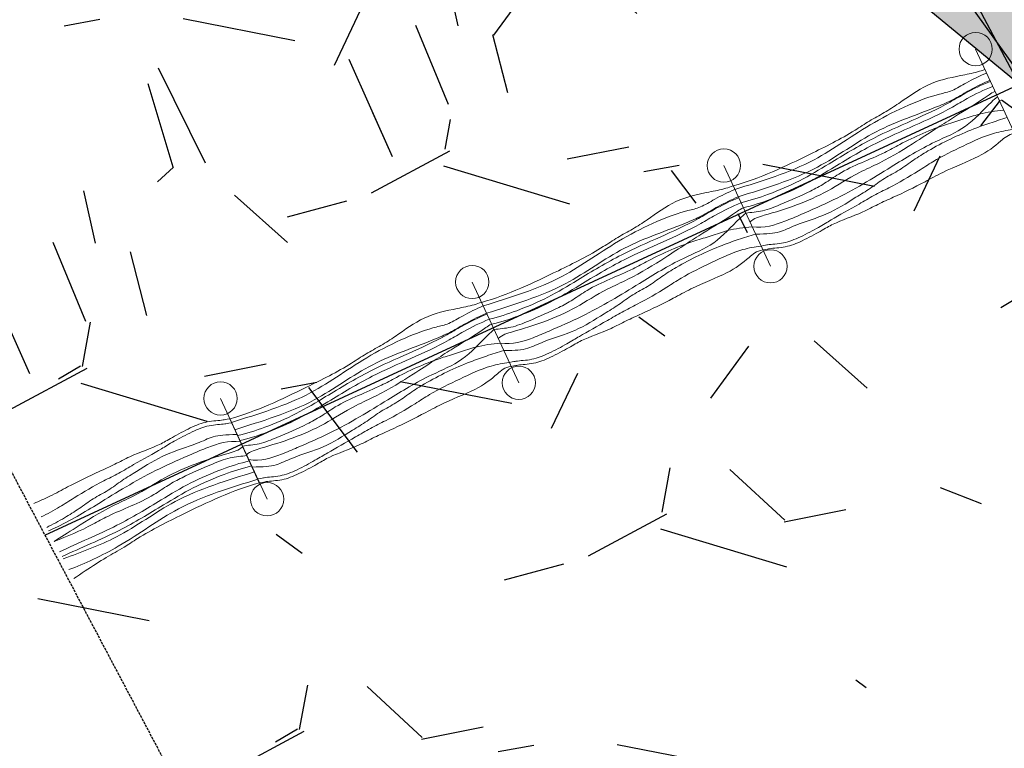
# Model space of a CAD drawing. Header units: millimetres. Extents: x 7530256134 to 7530295630, y 5726732434 to 5726764631.
# Tile 3 of 23: x 7530269075 to 7530270851, y 5726744985 to 5726746298. Entities that reach past the tile are written whole.
import ezdxf

# ---------------------------------------------------------------- set-up
doc = ezdxf.new("R2010")
doc.units = ezdxf.units.MM
doc.linetypes.add('mp3', pattern=[6.25, 4.75, -1.5])
for name, color, linetype in [('0 wymiar', 32, 'Continuous'), ('1 cienka', 4, 'Continuous'), ('3 przerywana 02', 6, 'mp3'), ('9 kreskowanie', 8, 'Continuous')]:
    doc.layers.add(name, color=color, linetype=linetype)
doc.layers.add('1  cienka', color=4, linetype='Continuous', lineweight=18)
doc.layers.add('6 pomoc 01', color=1, linetype='Continuous', plot=False)

# ---------------------------------------------------------------- blocks, each defined once
blk = doc.blocks.new('sytuacja_k1')
at = {"layer": '9 kreskowanie'}
h = blk.add_hatch(dxfattribs=at)
h.set_pattern_fill('GRAVEL', color=256, scale=29.99999999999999, angle=65.10204981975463)
h.set_pattern_definition([(231.0127874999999, (-69578.80727148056, -62859.82821334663), (-5728.725656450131, -7167.641338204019), [102.5164319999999, -10149.14509186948]), (187.9697409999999, (-69643.30528497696, -62939.51298583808), (9091.588461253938, 1239.515732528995), [175.9214159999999, -17416.21466805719]), (135.5104471, (-69817.52749681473, -62963.9044977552), (8048.237043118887, -7971.71277065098), [124.0444559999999, -12280.41683822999]), (270.2736889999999, (-70104.33022212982, -63169.6966234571), (-36.64426606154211, 15258.9941083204), [160.2013559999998, -15859.93122772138]), (295.8336541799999, (-70103.56497955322, -63329.89612258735), (-4283.338511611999, 8932.06847236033), [157.0901099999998, -15551.94232360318]), (0.2736889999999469, (-70035.1113243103, -63471.2873064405), (-15258.9941083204, -36.64426606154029), [160.2013559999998, -15859.93122772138]), (40.69424046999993, (-69874.91182565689, -63470.52206481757), (-9493.624184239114, -8127.997037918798), [211.8580979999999, -20973.93459427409]), (75.25532836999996, (-69714.2811703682, -63332.38599456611), (4449.329969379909, 17020.18551084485), [200.0158559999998, -19801.57698057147]), (124.4295656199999, (-69663.37471294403, -63138.956667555), (-6606.085627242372, 9573.384181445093), [160.7438999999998, -15913.66370961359]), (178.2363582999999, (-69754.25824069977, -63006.37143958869), (8410.392758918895, -322.2757215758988), [183.5139839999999, -8992.181084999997]), (225.3974378, (-69937.68520927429, -63000.72352660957), (-8692.788480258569, -8849.072744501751), [237.3233759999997, -23495.03175365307]), (141.81407483, (-69350.58527421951, -63137.82498229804), (-5565.969930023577, 4286.574242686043), [81.00136199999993, -8019.169747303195]), (174.4692344, (-69414.25333023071, -63087.74848235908), (9972.184168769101, -1003.471426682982), [154.1045939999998, -15256.39169911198]), (227.9999999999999, (-69567.64087152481, -63072.89580978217), (39.87999865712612, -760.9557054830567), [107.7628019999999, -969.8679325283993]), (206.1985905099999, (-69625.69337081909, -62984.37272704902), (3725.018530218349, 1721.311403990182), [58.03239599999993, -5745.186710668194]), (294.8014094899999, (-69677.76386976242, -63009.99299873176), (-880.5957016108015, 2242.987117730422), [82.06968599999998, -4021.425896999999]), (33.96375652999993, (-69643.337641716, -63084.49336875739), (2203.107119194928, 1641.551406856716), [133.2958979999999, -4309.889445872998]), (164.56505118, (-69532.7834854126, -63010.02535499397), (1561.791409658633, -681.195708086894), [96.38614199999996, -2313.269435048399]), (19.38954033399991, (-70119.11817932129, -63033.12339652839), (7489.917058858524, 2681.667103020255), [135.0263999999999, -13367.64800176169]), (73.34617593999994, (-69991.7497086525, -62988.29601157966), (-2605.14283698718, -8530.032754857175), [113.2796819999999, -11214.66470346]), (296.1985905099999, (-69540.75948619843, -62857.83421386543), (-1721.311403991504, 3725.018530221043), [116.0640299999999, -5687.155076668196]), (346.61045967, (-69489.51894283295, -62961.97521270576), (-7729.197050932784, 1884.067129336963), [135.0263999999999, -13367.64800176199]), (342.4439547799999, (-70094.39257955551, -63504.91593612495), (-3884.538524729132, 1322.511417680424), [130.21056, -6380.3202939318]), (297.7751406, (-69970.24686717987, -63544.19247878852), (-4243.458517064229, 8171.112764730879), [109.101636, -10801.078014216]), (69.80140948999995, (-69493.2699303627, -63618.39111961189), (1322.511417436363, 3884.538524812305), [116.06403, -5687.155076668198]), (20.35402463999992, (-69453.19578695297, -63509.46452010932), (-9732.90417642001, -3562.262805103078), [127.734822, -12645.71279405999]), (72.44395477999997, (-69866.13822507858, -63637.9323202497), (-1322.511417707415, -3884.538524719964), [65.10527999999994, -6445.425573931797]), (104.3099324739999, (-69538.9272723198, -63620.78391898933), (-920.4757001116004, 3003.942823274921), [38.85437999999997, -3846.598489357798]), (168.9637565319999, (-69548.53082895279, -63583.13493408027), (2322.747115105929, -641.315709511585), [157.0901099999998, -2984.716376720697]), (189.0090059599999, (-69702.71597003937, -63553.06314910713), (7569.677056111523, 1159.755692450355), [145.5801, -14412.4094590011]), (306.6900675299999, (-69639.74844121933, -63152.97938216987), (-840.7157029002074, 1482.031412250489), [109.8971639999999, -2637.532907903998]), (356.1572265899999, (-69574.0863866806, -63241.10366691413), (13016.00699056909, -843.9514331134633), [191.8670279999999, -18994.80271950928]), (63.94539589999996, (-69382.6510591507, -63253.96233619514), (-2764.662831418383, -5486.209932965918), [78.45247199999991, -7766.817695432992]), (92.99999999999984, (-69348.19247341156, -63183.48232520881), (-800.8357041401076, 721.0757068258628), [45.71999999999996, -716.2799999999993]), (123.2564371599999, (-69719.13148450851, -63531.03207649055), (3322.982812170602, -5167.169943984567), [105.8600879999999, -10480.18223196]), (51.01278749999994, (-69777.18398332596, -63442.50899185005), (5728.725656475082, 7167.641338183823), [205.0328639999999, -10046.62865986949]), (2.999999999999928, (-69648.18795633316, -63283.13945068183), (721.0757068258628, 800.8357041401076), [198.1199999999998, -563.8799999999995]), (328.3048464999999, (-69450.33947372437, -63272.77065147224), (7888.717048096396, -4927.88994754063), [120.4828679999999, -11927.79501724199]), (257.0546040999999, (-69347.8260307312, -63336.07226623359), (-601.4357108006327, -3083.702820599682), [110.9487239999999, -5436.495011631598]), (210.64597536, (-69372.68105983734, -63444.20126403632), (-14059.35841818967, -8367.277028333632), [180.6435299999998, -17883.73932688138]), (178.42607874, (-69528.09495735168, -63536.28119148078), (-9932.304169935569, 242.5157229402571), [191.1088379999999, -18919.75393687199])])
h.paths.add_polyline_path([(-1106.685702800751, -6664.030024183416), (-2981.597506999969, -7447.09194625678), (-3043.631536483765, -8596.829689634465), (-1210.969786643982, -8596.829691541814)])
h.paths.add_polyline_path([(2595.847942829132, -4675.111675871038), (763.1861991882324, -4675.111673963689), (760.6815242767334, -4721.533304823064), (2588.023627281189, -4820.127434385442)])
h.paths.add_polyline_path([(-999.3737373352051, -4675.111673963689), (-2832.035486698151, -4675.11167205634), (-2851.355717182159, -5033.192560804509), (-1078.733919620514, -6145.972096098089)])
h = blk.add_hatch(dxfattribs=at)
h.set_pattern_fill('GRAVEL', color=256, scale=19.99999999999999, angle=62.10204981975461)
h.set_pattern_definition([(228.0127874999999, (-67222.77617120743, -81019.54457916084), (-4064.000000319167, -4571.99999971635), [68.34428799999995, -6766.096727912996]), (184.9697409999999, (-67268.49617099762, -81070.3445822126), (6095.999997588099, 508.0000289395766), [117.2809439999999, -11610.80977870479]), (132.5104471, (-67385.33617162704, -81080.50458015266), (5080.000002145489, -5587.999998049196), [82.69630399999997, -8186.944558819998]), (267.2736889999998, (-67583.45617055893, -81207.50458015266), (508.0000010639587, 10159.99999994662), [106.8009039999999, -10573.2874851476]), (292.8336541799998, (-67588.53617095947, -81314.18458045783), (-2540.000000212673, 6095.999999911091), [104.7267399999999, -10367.96154906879]), (357.2736889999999, (-67547.89617204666, -81410.70457900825), (-10159.99999994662, 508.0000010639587), [106.8009039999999, -10573.2874851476]), (37.69424046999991, (-67441.21617126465, -81415.7845808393), (-6603.999999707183, -5080.000000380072), [141.2387319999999, -13982.62306284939]), (72.25532836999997, (-67329.45617103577, -81329.42458022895), (3556.000000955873, 11175.99999969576), [133.3439039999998, -13201.05132038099]), (121.4295656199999, (-67288.81617069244, -81202.42458022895), (-4064.000000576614, 6603.999999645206), [107.1625999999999, -10609.10913974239]), (175.2363582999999, (-67344.69617128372, -81110.9845796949), (5587.999999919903, -508.0000008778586), [122.3426559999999, -5994.787389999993]), (222.3974377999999, (-67466.61617088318, -81100.82457984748), (-6095.999999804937, -5588.000000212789), [158.215584, -15663.35450243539]), (138.81407483, (-67080.53617191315, -81212.58458007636), (-3555.999999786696, 3048.00000024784), [54.00090799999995, -5346.113164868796]), (171.4692343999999, (-67121.1761713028, -81177.02458061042), (6604.000000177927, -1015.999998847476), [102.736396, -10170.927799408]), (225, (-67222.77617120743, -81161.78457893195), (-6.821210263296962e-13, -508.0000000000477), [71.84186799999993, -646.5786216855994]), (203.1985905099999, (-67258.33617019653, -81100.82457984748), (2540.000000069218, 1015.999999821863), [38.68826399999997, -3830.124473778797]), (291.8014094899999, (-67293.89617109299, -81116.0645796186), (-508.000000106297, 1523.999999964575), [54.71312399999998, -2680.950597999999]), (30.96375652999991, (-67273.57617092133, -81166.86458076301), (1524.000000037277, 1015.999999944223), [88.86393199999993, -2873.259630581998]), (161.5650511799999, (-67197.37617111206, -81121.1445795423), (1016.000000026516, -507.9999999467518), [64.2574279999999, -1542.179623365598]), (16.38954033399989, (-67588.53617191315, -81116.0645796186), (5080.000000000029, 1524.000000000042), [90.01759999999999, -8911.765334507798]), (70.34617593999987, (-67502.17617082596, -81090.66458000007), (-2032.000000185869, -5587.999999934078), [75.51978799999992, -7476.443135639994]), (293.1985905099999, (-67197.37617111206, -81019.54458106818), (-1015.999999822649, 2540.000000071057), [77.37601999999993, -3791.436717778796]), (343.6104596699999, (-67166.89617204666, -81090.66458000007), (-5080.000000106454, 1523.999999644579), [90.01759999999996, -8911.765334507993]), (339.4439547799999, (-67588.53617095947, -81431.02457870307), (-2539.99999999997, 1016.000000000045), [86.80703999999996, -4253.546862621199]), (294.7751405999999, (-67507.25617170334, -81461.50458015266), (-2540.000003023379, 5587.999998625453), [72.73442399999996, -7200.718676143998]), (66.80140948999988, (-67192.29617118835, -81527.54457916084), (1015.999999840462, 2540.000000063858), [77.37601999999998, -3791.436717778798]), (17.3540246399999, (-67161.81617116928, -81456.42458022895), (-6603.999999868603, -2032.000000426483), [85.15654799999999, -8430.475196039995]), (69.44395477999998, (-67441.21617174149, -81527.54458106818), (-1016.000000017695, -2539.999999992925), [43.40351999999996, -4296.950382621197]), (101.3099324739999, (-67222.77617120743, -81527.54458297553), (-508.0000000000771, 2032.000000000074), [25.90291999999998, -2564.3989929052]), (165.9637565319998, (-67227.85617113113, -81502.1445795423), (1523.999999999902, -507.9999999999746), [104.7267399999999, -1989.810917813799]), (186.0090059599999, (-67329.4561715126, -81476.74457992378), (5079.999999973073, 508.0000002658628), [97.05339999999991, -9608.272972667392]), (303.6900675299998, (-67273.57617139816, -81212.58458198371), (-508.0000000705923, 1015.999999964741), [73.26477599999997, -1758.355271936]), (353.1572265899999, (-67232.93617153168, -81273.54458106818), (8636.000000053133, -1015.99999954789), [127.911352, -12663.2018130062]), (60.9453958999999, (-67105.93617105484, -81288.78457893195), (-2032.000000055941, -3555.999999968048), [52.30164799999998, -5177.878463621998]), (90, (-67080.53617191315, -81243.06458152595), (-507.9999999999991, 508.0000000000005), [30.47999999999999, -477.5199999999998]), (120.2564371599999, (-67339.61617040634, -81461.50458015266), (2031.999999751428, -3556.000000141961), [70.57339199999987, -6986.788154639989]), (48.01278749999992, (-67375.17617082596, -81400.54458106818), (4064.000000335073, 4571.999999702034), [136.688576, -6697.752439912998]), (359.9999999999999, (-67283.73617172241, -81298.94458068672), (508.0000000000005, 507.9999999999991), [132.08, -375.9199999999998]), (325.3048464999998, (-67151.65617084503, -81298.94457877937), (5080.0000019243, -3555.99999725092), [80.32191199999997, -7951.863344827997]), (254.0546040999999, (-67085.6161699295, -81344.66458000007), (-507.9999999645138, -2032.000000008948), [73.96581599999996, -3624.330007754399]), (207.64597536, (-67105.93617105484, -81415.78457893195), (-9652.000000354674, -5079.999999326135), [120.4290199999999, -11922.49288458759]), (175.42607874, (-67212.61617088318, -81471.66458000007), (-6603.999999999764, 507.9999999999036), [127.4058919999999, -12613.16929124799])])
h.paths.add_polyline_path([(-2851.355715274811, -5033.192562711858), (-9346.052822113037, -5129.379355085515), (-9337.164503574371, -6178.552174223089), (-1078.733919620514, -6145.972096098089)])
h.paths.add_polyline_path([(-1106.685702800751, -6664.030027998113), (-9344.629443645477, -6674.332491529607), (-9338.235434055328, -7462.108242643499), (-2981.597506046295, -7447.09194625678)])
h = blk.add_hatch(dxfattribs=at)
h.set_pattern_fill('GRAVEL', color=256, scale=15, angle=62.10204981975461)
h.set_pattern_definition([(228.0127874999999, (-41019.48232269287, -81146.54458106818), (-3048.000000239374, -3428.999999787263), [51.25821599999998, -5074.572545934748]), (184.9697409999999, (-41053.77232265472, -81184.6445795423), (4571.999998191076, 381.0000217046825), [87.96070799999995, -8708.107334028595]), (132.5104471, (-41141.402323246, -81192.26458038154), (3810.000001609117, -4190.999998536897), [62.02222799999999, -6140.208419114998]), (267.2736889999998, (-41289.99232292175, -81287.51458038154), (381.0000007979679, 7619.999999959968), [80.10067799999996, -7929.965613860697]), (292.8336541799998, (-41293.80232286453, -81367.52458061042), (-1905.000000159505, 4571.999999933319), [78.54505499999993, -7775.971161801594]), (357.2736889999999, (-41263.32232189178, -81439.91458000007), (-7619.999999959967, 381.0000007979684), [80.10067799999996, -7929.965613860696]), (37.69424046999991, (-41183.31232261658, -81443.72457946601), (-4952.999999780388, -3810.000000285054), [105.9290489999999, -10486.96729713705]), (72.25532836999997, (-41099.49232196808, -81378.9545809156), (2667.000000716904, 8381.999999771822), [100.0079279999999, -9900.788490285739]), (121.4295656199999, (-41069.01232242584, -81283.7045809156), (-3048.000000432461, 4952.999999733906), [80.3719499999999, -7956.831854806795]), (175.2363582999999, (-41110.92232322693, -81215.12457908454), (4190.999999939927, -381.0000006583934), [91.7569919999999, -4496.090542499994]), (222.3974377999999, (-41202.36232328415, -81207.50458206), (-4571.999999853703, -4191.000000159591), [118.661688, -11747.51587682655]), (138.81407483, (-40912.80232286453, -81291.32458175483), (-2666.999999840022, 2286.00000018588), [40.50068099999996, -4009.584873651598]), (171.4692343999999, (-40943.28232192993, -81264.65457977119), (4953.000000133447, -761.9999991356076), [77.05229699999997, -7628.195849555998]), (225, (-41019.48232269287, -81253.22457946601), (-5.684341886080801e-13, -381.0000000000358), [53.88140099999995, -484.9339662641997]), (203.1985905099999, (-41046.15232229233, -81207.50458015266), (1905.000000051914, 761.9999998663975), [29.01619799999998, -2872.593355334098]), (291.8014094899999, (-41072.82232236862, -81218.93458236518), (-381.000000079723, 1142.999999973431), [41.03484299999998, -2010.712948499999]), (30.96375652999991, (-41057.58232307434, -81257.0345808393), (1143.000000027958, 761.9999999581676), [66.64794899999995, -2154.944722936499]), (161.5650511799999, (-41000.4323220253, -81222.74457992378), (762.0000000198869, -380.9999999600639), [48.19307099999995, -1156.634717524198]), (16.38954033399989, (-41293.8023223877, -81218.93457855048), (3810.000000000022, 1143.000000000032), [67.51319999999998, -6683.824000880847]), (70.34617593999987, (-41229.03232288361, -81199.88457931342), (-1524.000000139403, -4190.99999995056), [56.63984099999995, -5607.332351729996]), (293.1985905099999, (-41000.43232250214, -81146.54458106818), (-761.9999998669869, 1905.000000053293), [58.03201499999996, -2843.577538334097]), (343.6104596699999, (-40977.57232189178, -81199.88458312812), (-3810.00000007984, 1142.999999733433), [67.51319999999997, -6683.824000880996]), (339.4439547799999, (-41293.80232143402, -81455.15457977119), (-1904.999999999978, 762.0000000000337), [65.10527999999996, -3190.160146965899]), (294.7751405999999, (-41232.84232282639, -81478.01458038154), (-1905.000002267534, 4190.99999896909), [54.55081799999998, -5400.539007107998]), (66.80140948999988, (-40996.62232255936, -81527.54458106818), (761.9999998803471, 1905.000000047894), [58.03201499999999, -2843.577538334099]), (17.3540246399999, (-40973.76232242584, -81474.20457900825), (-4952.999999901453, -1524.000000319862), [63.867411, -6322.856397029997]), (69.44395477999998, (-41183.31232309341, -81527.54458106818), (-762.0000000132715, -1904.999999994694), [32.55263999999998, -3222.712786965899]), (101.3099324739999, (-41019.48232316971, -81527.54457916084), (-381.0000000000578, 1524.000000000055), [19.42718999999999, -1923.299244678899]), (165.9637565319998, (-41023.29232215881, -81508.49457992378), (1142.999999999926, -380.9999999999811), [78.54505499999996, -1492.358188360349]), (186.0090059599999, (-41099.49232244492, -81489.44457877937), (3809.999999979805, 381.0000001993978), [72.79004999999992, -7206.204729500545]), (303.6900675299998, (-41057.58232164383, -81291.32457984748), (-381.0000000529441, 761.9999999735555), [54.94858199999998, -1318.766453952]), (353.1572265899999, (-41027.10232257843, -81337.04458106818), (6477.000000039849, -761.9999996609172), [95.93351399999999, -9497.401359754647]), (60.9453958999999, (-40931.85232162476, -81348.47457946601), (-1524.000000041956, -2666.999999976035), [39.22623599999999, -3883.408847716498]), (90, (-40912.80232286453, -81314.18458045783), (-380.9999999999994, 381.0000000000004), [22.85999999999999, -358.1399999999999]), (120.2564371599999, (-41107.11232233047, -81478.01457847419), (1523.99999981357, -2667.000000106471), [52.93004399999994, -5240.091115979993]), (48.01278749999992, (-41133.78232240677, -81432.29458106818), (3048.000000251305, 3428.999999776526), [102.516432, -5023.314329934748]), (359.9999999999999, (-41065.20232200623, -81356.09458030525), (381.0000000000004, 380.9999999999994), [99.05999999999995, -281.9399999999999]), (325.3048464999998, (-40966.14232301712, -81356.09458030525), (3810.000001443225, -2666.999997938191), [60.24143399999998, -5963.897508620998]), (254.0546040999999, (-40916.61232185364, -81390.38457931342), (-380.9999999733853, -1524.000000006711), [55.47436199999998, -2718.247505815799]), (207.64597536, (-40931.85232210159, -81443.72457946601), (-7239.000000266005, -3809.999999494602), [90.32176499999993, -8941.869663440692]), (175.42607874, (-41011.86232376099, -81485.63458122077), (-4952.999999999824, 380.9999999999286), [95.55441899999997, -9459.876968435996])])
h.paths.add_polyline_path([(-1106.685697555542, -6664.030026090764), (-9339.420530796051, -6674.332308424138), (-9343.44434595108, -6178.576761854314), (-1078.733919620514, -6145.97209419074)])
at = {"layer": '1  cienka'}
blk.add_line((-1240.112850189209, -8204.337277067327, 2.845869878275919e-07), (-1113.214965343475, -8211.184040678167, -3.213753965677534e-07), dxfattribs=at)
at = {"layer": '1  cienka', "elevation": -6.05962384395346e-07}
for points in [[(-999.8229990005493, -6714.686813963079), (-1199.532516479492, -6703.91149200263)], [(-1026.761284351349, -7213.960617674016), (-1226.470802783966, -7203.185295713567)], [(-1053.699570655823, -7713.234415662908), (-1253.40908908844, -7702.459093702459)], [(-1080.637856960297, -8212.508215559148), (-1280.347376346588, -8201.732893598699)]]:
    blk.add_lwpolyline(points, dxfattribs=at)
at = {"layer": '1  cienka'}
for centre in [(-1199.532516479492, -6703.91149200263, -6.059623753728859e-07), (-1226.470802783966, -7203.185295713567, -6.059623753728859e-07), (-1026.761282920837, -7213.960615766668, -6.059623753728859e-07), (-1253.40908908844, -7702.459093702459, -6.059623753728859e-07), (-1053.699570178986, -7713.234417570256, -6.059623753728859e-07), (-1280.347376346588, -8201.732893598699, -6.059623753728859e-07), (-1080.637855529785, -8212.508217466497, -6.059623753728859e-07)]:
    blk.add_circle(centre, 29.9999997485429, dxfattribs=at)
for points, knots in [([(-1186.365569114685, -7205.75120986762), (-1175.425255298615, -7156.360565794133), (-1172.247856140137, -7075.834416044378), (-1169.812739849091, -6984.777617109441), (-1175.098302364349, -6933.831947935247), (-1175.225123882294, -6902.980579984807), (-1178.432033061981, -6862.077282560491), (-1187.148712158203, -6810.492888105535), (-1173.191074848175, -6759.784632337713), (-1162.475646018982, -6725.791998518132), (-1160.056485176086, -6711.004614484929), (-1159.427263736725, -6706.47740997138)], [33.75343855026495, 33.75343855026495, 33.75343855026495, 33.75343855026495, 183.6037756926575, 275.5456577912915, 306.401048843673, 337.112495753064, 367.9678868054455, 429.6789324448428, 491.5764304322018, 522.8879962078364, 536.5971778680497, 536.5971778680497, 536.5971778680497, 536.5971778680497]), ([(-1152.228800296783, -6706.865801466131), (-1153.272933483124, -6720.252550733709), (-1154.522608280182, -6743.864901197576), (-1151.9528465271, -6777.702944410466), (-1165.34231710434, -6819.398909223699), (-1173.698538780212, -6931.094030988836), (-1151.038105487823, -7064.573876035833), (-1170.104667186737, -7155.835873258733), (-1179.167107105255, -7206.139603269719)], [20.9636737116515, 20.9636737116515, 20.9636737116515, 20.9636737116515, 61.19160800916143, 91.90305491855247, 122.4988589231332, 246.3276602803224, 369.4328806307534, 522.3143140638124, 522.3143140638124, 522.3143140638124, 522.3143140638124]), ([(-1137.741795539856, -6707.647446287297), (-1138.78592634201, -6721.034199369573), (-1140.03560256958, -6744.646547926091), (-1137.465839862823, -6778.484591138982), (-1141.814224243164, -6840.12626518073), (-1159.211534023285, -6931.875677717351), (-1136.551098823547, -7065.355520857), (-1155.617663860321, -7156.617519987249), (-1164.680105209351, -7206.921249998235)], [20.9636737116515, 20.9636737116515, 20.9636737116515, 20.9636737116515, 61.19160800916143, 91.90305491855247, 122.4988589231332, 246.3276602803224, 369.4328806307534, 522.3143140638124, 522.3143140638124, 522.3143140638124, 522.3143140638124]), ([(-1153.051838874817, -7207.548651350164), (-1148.502732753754, -7190.891970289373), (-1142.03912115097, -7153.549761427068), (-1137.24169588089, -7095.499369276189), (-1141.222953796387, -7023.928619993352), (-1147.194641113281, -6921.802006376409), (-1134.239001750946, -6829.958414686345), (-1138.500417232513, -6751.887949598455), (-1137.660945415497, -6724.592651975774), (-1135.811738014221, -6707.751587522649)], [42.04117852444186, 42.04117852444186, 42.04117852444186, 42.04117852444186, 93.88172205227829, 155.0878110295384, 216.5108813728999, 308.645222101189, 461.630035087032, 492.341481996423, 543.1540149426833, 543.1540149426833, 543.1540149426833, 543.1540149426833]), ([(-1143.076867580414, -7208.086847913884), (-1138.527763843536, -7191.430168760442), (-1132.064150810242, -7154.087961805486), (-1127.266726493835, -7096.037567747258), (-1131.247984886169, -7024.466818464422), (-1137.219667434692, -6922.340204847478), (-1124.264038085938, -6830.496616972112), (-1128.525444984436, -6752.426148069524), (-1127.685970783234, -6725.130848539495), (-1125.836764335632, -6708.289782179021)], [42.04117852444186, 42.04117852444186, 42.04117852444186, 42.04117852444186, 93.88172205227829, 155.0878110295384, 216.5108813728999, 308.645222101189, 461.630035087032, 492.341481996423, 543.1540149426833, 543.1540149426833, 543.1540149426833, 543.1540149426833]), ([(-1078.571465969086, -6710.839983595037), (-1084.275821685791, -6724.632147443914), (-1093.017958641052, -6748.219143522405), (-1098.17204618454, -6783.401922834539), (-1108.573441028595, -6833.489607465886), (-1112.337063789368, -6884.802975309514), (-1110.968577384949, -6956.733563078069), (-1119.666819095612, -7006.245213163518), (-1112.780931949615, -7058.365858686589), (-1112.555441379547, -7095.985432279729), (-1115.694150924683, -7134.597513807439), (-1119.905267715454, -7179.804285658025), (-1129.154117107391, -7199.34819663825), (-1132.325499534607, -7208.666939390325)], [19.39348827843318, 19.39348827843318, 19.39348827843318, 19.39348827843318, 63.96785489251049, 94.82324594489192, 125.6789005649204, 217.504924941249, 248.21637185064, 341.3840969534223, 371.979900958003, 402.6047451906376, 463.796353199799, 494.6520078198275, 523.671384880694, 523.671384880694, 523.671384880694, 523.671384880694]), ([(-1114.873999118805, -7209.608534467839), (-1117.221499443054, -7199.848534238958), (-1106.828422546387, -7151.893112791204), (-1094.306268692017, -7079.33364547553), (-1102.699143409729, -7006.935824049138), (-1097.910061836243, -6939.618731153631), (-1103.6323595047, -6858.966091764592), (-1110.506101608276, -6792.999106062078), (-1111.919114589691, -6747.686775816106), (-1116.549575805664, -6712.881582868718), (-1115.861791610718, -6708.827982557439)], [33.49397545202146, 33.49397545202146, 33.49397545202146, 33.49397545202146, 63.60559278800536, 186.7110333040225, 248.8229664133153, 280.8071904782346, 343.1612527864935, 435.1030169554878, 526.89042896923, 539.2227298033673, 539.2227298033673, 539.2227298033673, 539.2227298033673]), ([(-1105.509770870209, -7210.113781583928), (-1092.141877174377, -7191.553244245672), (-1086.827977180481, -7162.360827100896), (-1082.706590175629, -7111.761671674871), (-1076.842093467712, -7036.29599250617), (-1082.469158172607, -6948.469046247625), (-1088.54318857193, -6857.102333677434), (-1080.177519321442, -6783.686527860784), (-1097.963536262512, -6739.45273078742), (-1104.307881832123, -6714.007353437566), (-1105.387196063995, -6709.393137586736)], [34.14929736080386, 34.14929736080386, 34.14929736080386, 34.14929736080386, 92.56643668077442, 123.1622406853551, 185.516302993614, 307.8995190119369, 399.7737860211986, 461.0232973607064, 525.3923417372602, 539.6089680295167, 539.6089680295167, 539.6089680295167, 539.6089680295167]), ([(-1090.802678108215, -7210.907303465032), (-1080.794954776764, -7191.232870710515), (-1072.884010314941, -7175.117424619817), (-1071.205986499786, -7128.861641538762), (-1059.622420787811, -7080.880694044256), (-1064.147817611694, -7029.85632957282), (-1066.266661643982, -6988.734268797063), (-1071.629798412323, -6958.216658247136), (-1070.52001285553, -6927.125460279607), (-1075.752364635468, -6896.599817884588), (-1079.253684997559, -6845.457310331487), (-1077.11273431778, -6794.114719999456), (-1069.7771525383, -6742.968123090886), (-1065.926121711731, -6722.261627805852), (-1063.864372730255, -6711.633501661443)], [29.68041576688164, 29.68041576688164, 29.68041576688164, 29.68041576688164, 69.12625862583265, 99.98164967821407, 161.1877386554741, 222.7403488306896, 253.5960034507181, 284.6517954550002, 315.3632423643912, 346.4190343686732, 377.2746889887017, 469.0717556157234, 499.7832025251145, 532.2574922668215, 532.2574922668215, 532.2574922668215, 532.2574922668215]), ([(-1040.305601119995, -6712.90461410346), (-1044.093850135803, -6723.343094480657), (-1053.503201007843, -6753.321154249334), (-1055.67019367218, -6805.732020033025), (-1057.792643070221, -6856.777769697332), (-1052.72798204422, -6907.772356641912), (-1051.410902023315, -6948.751694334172), (-1052.684609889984, -6989.687414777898), (-1050.59535074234, -7030.444645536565), (-1050.137443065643, -7071.73146880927), (-1048.096261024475, -7101.667000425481), (-1047.9088306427, -7142.983635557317), (-1051.314280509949, -7173.784113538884), (-1062.394921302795, -7196.052424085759), (-1064.532954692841, -7204.169148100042), (-1067.243906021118, -7212.178415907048)], [30.35175722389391, 30.35175722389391, 30.35175722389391, 30.35175722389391, 63.59265080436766, 124.8421621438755, 186.0916734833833, 216.9470645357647, 278.3699583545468, 308.9947140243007, 339.7063374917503, 400.9124264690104, 431.7680810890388, 462.4795279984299, 493.0753320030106, 523.9309866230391, 532.6669163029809, 532.6669163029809, 532.6669163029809, 532.6669163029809]), ([(-1032.52938079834, -6713.324181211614), (-1036.317631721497, -6723.762657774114), (-1029.839218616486, -6749.41587127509), (-1023.431754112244, -6784.193947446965), (-1031.848254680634, -6848.860809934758), (-1030.617661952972, -6908.965319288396), (-1032.347738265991, -6949.780245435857), (-1035.118745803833, -6990.635182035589), (-1034.695959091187, -7031.302496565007), (-1042.361223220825, -7072.151035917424), (-1040.320038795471, -7102.086569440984), (-1040.132613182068, -7143.403202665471), (-1043.538063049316, -7174.203680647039), (-1054.618699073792, -7196.471987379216), (-1056.756731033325, -7204.588715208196), (-1059.467683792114, -7212.597981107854)], [30.35175722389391, 30.35175722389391, 30.35175722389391, 30.35175722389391, 63.59265080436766, 124.8421621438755, 186.0916734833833, 216.9470645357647, 278.3699583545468, 308.9947140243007, 339.7063374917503, 400.9124264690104, 431.7680810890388, 462.4795279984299, 493.0753320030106, 523.9309866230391, 532.6669163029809, 532.6669163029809, 532.6669163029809, 532.6669163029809]), ([(-1213.303854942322, -7705.02500976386), (-1202.363542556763, -7655.634365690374), (-1199.186141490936, -7575.108215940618), (-1196.751026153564, -7484.05141891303), (-1202.036588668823, -7433.105749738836), (-1202.163410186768, -7402.254381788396), (-1205.370318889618, -7361.351082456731), (-1214.086998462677, -7309.766688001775), (-1200.129361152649, -7259.058434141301), (-1189.41393327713, -7225.065798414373), (-1186.99477148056, -7210.27841438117), (-1186.36555147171, -7205.75120986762)], [33.75343855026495, 33.75343855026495, 33.75343855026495, 33.75343855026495, 183.6037756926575, 275.5456577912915, 306.401048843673, 337.112495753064, 367.9678868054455, 429.6789324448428, 491.5764304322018, 522.8879962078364, 536.5971778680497, 536.5971778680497, 536.5971778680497, 536.5971778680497]), ([(-1179.16708612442, -7206.139603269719), (-1180.211219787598, -7219.526352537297), (-1181.460894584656, -7243.138701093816), (-1178.891132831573, -7276.976744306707), (-1192.280602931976, -7318.672711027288), (-1200.636825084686, -7430.367830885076), (-1177.976390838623, -7563.84767974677), (-1197.042953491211, -7655.109675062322), (-1206.105393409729, -7705.41340316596)], [20.9636737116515, 20.9636737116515, 20.9636737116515, 20.9636737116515, 61.19160800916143, 91.90305491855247, 122.4988589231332, 246.3276602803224, 369.4328806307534, 522.3143140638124, 522.3143140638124, 522.3143140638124, 522.3143140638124]), ([(-1164.68008184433, -7206.921248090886), (-1165.724212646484, -7220.30800308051), (-1166.973888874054, -7243.92034972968), (-1164.40412569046, -7277.758391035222), (-1168.752511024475, -7339.400066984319), (-1186.149820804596, -7431.149477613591), (-1163.489384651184, -7564.629322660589), (-1182.555950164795, -7655.891321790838), (-1191.618391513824, -7706.195049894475)], [20.9636737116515, 20.9636737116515, 20.9636737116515, 20.9636737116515, 61.19160800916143, 91.90305491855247, 122.4988589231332, 246.3276602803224, 369.4328806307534, 522.3143140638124, 522.3143140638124, 522.3143140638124, 522.3143140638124]), ([(-1179.990125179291, -7706.822451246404), (-1175.441019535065, -7690.165770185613), (-1168.977407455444, -7652.823561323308), (-1164.179982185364, -7594.773169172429), (-1168.161240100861, -7523.20242370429), (-1174.132926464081, -7421.075810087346), (-1161.17728805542, -7329.232216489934), (-1165.438703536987, -7251.161749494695), (-1164.599231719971, -7223.866449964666), (-1162.750024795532, -7207.025385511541)], [42.04117852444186, 42.04117852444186, 42.04117852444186, 42.04117852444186, 93.88172205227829, 155.0878110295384, 216.5108813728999, 308.645222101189, 461.630035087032, 492.341481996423, 543.1540149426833, 543.1540149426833, 543.1540149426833, 543.1540149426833]), ([(-1170.015153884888, -7707.360649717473), (-1165.46605014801, -7690.703970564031), (-1159.002438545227, -7653.361763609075), (-1154.205012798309, -7595.311369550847), (-1158.186272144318, -7523.74062026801), (-1164.157953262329, -7421.614006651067), (-1151.202323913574, -7329.770414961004), (-1155.46373128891, -7251.699947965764), (-1154.624258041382, -7224.404648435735), (-1152.775050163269, -7207.56358398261)], [42.04117852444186, 42.04117852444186, 42.04117852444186, 42.04117852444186, 93.88172205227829, 155.0878110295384, 216.5108813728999, 308.645222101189, 461.630035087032, 492.341481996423, 543.1540149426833, 543.1540149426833, 543.1540149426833, 543.1540149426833]), ([(-1141.812284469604, -7708.882336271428), (-1144.159785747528, -7699.122336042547), (-1133.766709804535, -7651.166910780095), (-1121.24455499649, -7578.607447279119), (-1129.637430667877, -7506.209625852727), (-1124.848348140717, -7438.892531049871), (-1130.570645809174, -7358.239893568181), (-1137.44438791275, -7292.272905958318), (-1138.857401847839, -7246.960577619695), (-1143.487862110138, -7212.155384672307), (-1142.800077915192, -7208.101782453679)], [33.49397545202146, 33.49397545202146, 33.49397545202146, 33.49397545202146, 63.60559278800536, 186.7110333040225, 248.8229664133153, 280.8071904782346, 343.1612527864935, 435.1030169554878, 526.89042896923, 539.2227298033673, 539.2227298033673, 539.2227298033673, 539.2227298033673]), ([(-1105.50975227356, -7210.113785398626), (-1111.214108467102, -7223.905947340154), (-1119.956245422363, -7247.492943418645), (-1125.110333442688, -7282.675722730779), (-1135.511727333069, -7332.763409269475), (-1139.275350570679, -7384.076777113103), (-1137.906863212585, -7456.007364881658), (-1146.605105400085, -7505.519013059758), (-1139.719218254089, -7557.639660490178), (-1139.493727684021, -7595.259235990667), (-1142.632436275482, -7633.871317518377), (-1146.843553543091, -7679.078087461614), (-1156.092403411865, -7698.621998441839), (-1159.263785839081, -7707.940739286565)], [19.39348827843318, 19.39348827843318, 19.39348827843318, 19.39348827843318, 63.96785489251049, 94.82324594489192, 125.6789005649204, 217.504924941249, 248.21637185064, 341.3840969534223, 371.979900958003, 402.6047451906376, 463.796353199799, 494.6520078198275, 523.671384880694, 523.671384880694, 523.671384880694, 523.671384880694]), ([(-1132.448058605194, -7709.387581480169), (-1119.080163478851, -7690.827044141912), (-1113.766263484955, -7661.634626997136), (-1109.644876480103, -7611.035471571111), (-1103.780379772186, -7535.569794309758), (-1109.407444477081, -7447.742846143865), (-1115.481474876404, -7356.376135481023), (-1107.115805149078, -7282.960329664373), (-1124.901822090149, -7238.726532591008), (-1131.246168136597, -7213.281153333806), (-1132.325481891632, -7208.666939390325)], [34.14929736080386, 34.14929736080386, 34.14929736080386, 34.14929736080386, 92.56643668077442, 123.1622406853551, 185.516302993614, 307.8995190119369, 399.7737860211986, 461.0232973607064, 525.3923417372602, 539.6089680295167, 539.6089680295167, 539.6089680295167, 539.6089680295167]), ([(-1117.740964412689, -7710.181103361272), (-1107.733241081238, -7690.506672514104), (-1099.822296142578, -7674.391228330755), (-1098.14427280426, -7628.135441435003), (-1086.560707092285, -7580.154495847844), (-1091.086104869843, -7529.13012946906), (-1093.204948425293, -7488.008070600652), (-1098.568084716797, -7457.490460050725), (-1097.458299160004, -7426.399260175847), (-1102.690652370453, -7395.873617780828), (-1106.191972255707, -7344.731110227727), (-1104.051021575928, -7293.388521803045), (-1096.715438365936, -7242.241924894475), (-1092.864408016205, -7221.535425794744), (-1090.802659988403, -7210.907303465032)], [29.68041576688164, 29.68041576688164, 29.68041576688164, 29.68041576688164, 69.12625862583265, 99.98164967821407, 161.1877386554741, 222.7403488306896, 253.5960034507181, 284.6517954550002, 315.3632423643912, 346.4190343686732, 377.2746889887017, 469.0717556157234, 499.7832025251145, 532.2574922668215, 532.2574922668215, 532.2574922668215, 532.2574922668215]), ([(-1067.243886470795, -7212.178417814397), (-1071.032136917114, -7222.616894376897), (-1080.441487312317, -7252.594956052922), (-1082.608480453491, -7305.005819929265), (-1084.730929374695, -7356.051571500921), (-1079.666267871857, -7407.046158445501), (-1078.349188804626, -7448.025494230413), (-1079.622895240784, -7488.961214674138), (-1077.533637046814, -7529.718445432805), (-1077.075729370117, -7571.005272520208), (-1075.034548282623, -7600.94080222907), (-1074.847117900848, -7642.257437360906), (-1078.252566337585, -7673.057915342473), (-1089.333207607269, -7695.326223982), (-1091.471241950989, -7703.442949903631), (-1094.182191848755, -7711.452215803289)], [30.35175722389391, 30.35175722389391, 30.35175722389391, 30.35175722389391, 63.59265080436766, 124.8421621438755, 186.0916734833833, 216.9470645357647, 278.3699583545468, 308.9947140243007, 339.7063374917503, 400.9124264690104, 431.7680810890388, 462.4795279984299, 493.0753320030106, 523.9309866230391, 532.6669163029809, 532.6669163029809, 532.6669163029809, 532.6669163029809]), ([(-1059.467667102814, -7212.597981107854), (-1063.255918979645, -7223.036459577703), (-1056.777504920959, -7248.689673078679), (-1050.370038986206, -7283.467749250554), (-1058.786541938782, -7348.134611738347), (-1057.555948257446, -7408.239121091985), (-1059.286024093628, -7449.054047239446), (-1062.05703163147, -7489.908983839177), (-1061.63424539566, -7530.576298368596), (-1069.299510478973, -7571.424835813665), (-1067.258325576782, -7601.360369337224), (-1067.070899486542, -7642.67700446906), (-1070.47634935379, -7673.477482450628), (-1081.55698633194, -7695.745789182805), (-1083.695017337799, -7703.862515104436), (-1086.405970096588, -7711.871782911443)], [30.35175722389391, 30.35175722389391, 30.35175722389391, 30.35175722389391, 63.59265080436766, 124.8421621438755, 186.0916734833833, 216.9470645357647, 278.3699583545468, 308.9947140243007, 339.7063374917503, 400.9124264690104, 431.7680810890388, 462.4795279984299, 493.0753320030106, 523.9309866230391, 532.6669163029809, 532.6669163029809, 532.6669163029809, 532.6669163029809]), ([(-1240.242141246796, -8204.298813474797), (-1229.301828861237, -8154.908167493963), (-1226.124427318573, -8074.382017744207), (-1223.689312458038, -7983.32521880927), (-1228.97487449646, -7932.379549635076), (-1229.101697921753, -7901.528183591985), (-1232.308606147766, -7860.62488426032), (-1241.025285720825, -7809.040489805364), (-1227.067648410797, -7758.332237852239), (-1216.352219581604, -7724.33960212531), (-1213.933057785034, -7709.552216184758), (-1213.303837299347, -7705.025011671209)], [33.75343855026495, 33.75343855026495, 33.75343855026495, 33.75343855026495, 183.6037756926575, 275.5456577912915, 306.401048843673, 337.112495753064, 367.9678868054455, 429.6789324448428, 491.5764304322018, 522.8879962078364, 536.5971778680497, 536.5971778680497, 536.5971778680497, 536.5971778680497]), ([(-1206.105372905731, -7705.41340316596), (-1207.149507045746, -7718.800154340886), (-1208.39918088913, -7742.412502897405), (-1205.829419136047, -7776.250544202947), (-1219.21888923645, -7817.946512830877), (-1227.57511138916, -7929.641632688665), (-1204.914678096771, -8063.12147964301), (-1223.981240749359, -8154.383474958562), (-1233.043680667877, -8204.687204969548)], [20.9636737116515, 20.9636737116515, 20.9636737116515, 20.9636737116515, 61.19160800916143, 91.90305491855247, 122.4988589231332, 246.3276602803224, 369.4328806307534, 522.3143140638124, 522.3143140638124, 522.3143140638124, 522.3143140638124]), ([(-1191.618369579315, -7706.195049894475), (-1192.662498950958, -7719.581802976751), (-1193.912175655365, -7743.194151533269), (-1191.34241104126, -7777.032192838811), (-1195.690798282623, -7838.673864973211), (-1213.088106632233, -7930.42327941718), (-1190.427671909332, -8063.903124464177), (-1209.494237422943, -8155.165121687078), (-1218.556678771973, -8205.468847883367)], [20.9636737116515, 20.9636737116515, 20.9636737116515, 20.9636737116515, 61.19160800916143, 91.90305491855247, 122.4988589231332, 246.3276602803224, 369.4328806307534, 522.3143140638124, 522.3143140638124, 522.3143140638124, 522.3143140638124]), ([(-1206.928411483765, -8206.096253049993), (-1202.379306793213, -8189.439571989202), (-1195.915694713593, -8152.097363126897), (-1191.118269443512, -8094.046970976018), (-1195.099525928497, -8022.476221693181), (-1201.071212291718, -7920.349608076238), (-1188.115574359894, -7828.506020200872), (-1192.376989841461, -7750.435549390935), (-1191.537518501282, -7723.140249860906), (-1189.688311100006, -7706.299185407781)], [42.04117852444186, 42.04117852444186, 42.04117852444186, 42.04117852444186, 93.88172205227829, 155.0878110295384, 216.5108813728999, 308.645222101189, 461.630035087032, 492.341481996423, 543.1540149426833, 543.1540149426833, 543.1540149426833, 543.1540149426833]), ([(-1196.953440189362, -8206.634449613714), (-1192.404336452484, -8189.977770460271), (-1185.940724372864, -8152.635563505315), (-1181.143298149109, -8094.585169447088), (-1185.124558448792, -8023.014420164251), (-1191.096239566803, -7920.887808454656), (-1178.140610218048, -7829.044216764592), (-1182.402018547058, -7750.973749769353), (-1181.562543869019, -7723.678452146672), (-1179.713336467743, -7706.837385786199)], [42.04117852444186, 42.04117852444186, 42.04117852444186, 42.04117852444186, 93.88172205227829, 155.0878110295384, 216.5108813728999, 308.645222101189, 461.630035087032, 492.341481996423, 543.1540149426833, 543.1540149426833, 543.1540149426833, 543.1540149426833]), ([(-1132.448039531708, -7709.387585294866), (-1138.152395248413, -7723.179749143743), (-1146.89453125, -7746.766747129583), (-1152.048619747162, -7781.949524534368), (-1162.450013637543, -7832.037209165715), (-1166.213636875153, -7883.350577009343), (-1164.845149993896, -7955.281166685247), (-1173.543392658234, -8004.792812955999), (-1166.657504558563, -8056.913462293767), (-1166.432013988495, -8094.533035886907), (-1169.570723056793, -8133.145119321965), (-1173.781840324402, -8178.351887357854), (-1183.030689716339, -8197.895798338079), (-1186.202073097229, -8207.214541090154)], [19.39348827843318, 19.39348827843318, 19.39348827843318, 19.39348827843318, 63.96785489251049, 94.82324594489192, 125.6789005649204, 217.504924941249, 248.21637185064, 341.3840969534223, 371.979900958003, 402.6047451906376, 463.796353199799, 494.6520078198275, 523.671384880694, 523.671384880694, 523.671384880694, 523.671384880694]), ([(-1168.750570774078, -8208.156136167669), (-1171.098073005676, -8198.396135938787), (-1160.704995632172, -8150.440712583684), (-1148.182841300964, -8077.881247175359), (-1156.575716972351, -8005.483425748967), (-1151.78663444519, -7938.166330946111), (-1157.508932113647, -7857.513693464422), (-1164.382674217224, -7791.546707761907), (-1165.795688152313, -7746.234377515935), (-1170.426149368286, -7711.429186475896), (-1169.738364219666, -7707.375584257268)], [33.49397545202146, 33.49397545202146, 33.49397545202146, 33.49397545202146, 63.60559278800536, 186.7110333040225, 248.8229664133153, 280.8071904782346, 343.1612527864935, 435.1030169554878, 526.89042896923, 539.2227298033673, 539.2227298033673, 539.2227298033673, 539.2227298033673]), ([(-1159.386344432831, -8208.661383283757), (-1146.018449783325, -8190.100845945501), (-1140.704549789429, -8160.908426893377), (-1136.583162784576, -8110.3092733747), (-1130.718667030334, -8034.843594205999), (-1136.345730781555, -7947.016647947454), (-1142.419762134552, -7855.649937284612), (-1134.054091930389, -7782.234131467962), (-1151.840109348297, -7738.000332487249), (-1158.184455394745, -7712.554955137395), (-1159.263767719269, -7707.940739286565)], [34.14929736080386, 34.14929736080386, 34.14929736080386, 34.14929736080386, 92.56643668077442, 123.1622406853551, 185.516302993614, 307.8995190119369, 399.7737860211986, 461.0232973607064, 525.3923417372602, 539.6089680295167, 539.6089680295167, 539.6089680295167, 539.6089680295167]), ([(-1144.679250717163, -8209.454905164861), (-1134.671526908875, -8189.780474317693), (-1126.760582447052, -8173.665026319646), (-1125.082560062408, -8127.409241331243), (-1113.498993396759, -8079.428297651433), (-1118.024390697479, -8028.403931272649), (-1120.143234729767, -7987.281870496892), (-1125.506371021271, -7956.764261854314), (-1124.396585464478, -7925.673061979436), (-1129.62893819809, -7895.147419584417), (-1133.130258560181, -7844.004912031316), (-1130.989306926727, -7792.662321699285), (-1123.653725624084, -7741.515724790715), (-1119.802694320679, -7720.809225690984), (-1117.740946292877, -7710.181103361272)], [29.68041576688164, 29.68041576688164, 29.68041576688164, 29.68041576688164, 69.12625862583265, 99.98164967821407, 161.1877386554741, 222.7403488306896, 253.5960034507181, 284.6517954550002, 315.3632423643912, 346.4190343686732, 377.2746889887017, 469.0717556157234, 499.7832025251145, 532.2574922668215, 532.2574922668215, 532.2574922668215, 532.2574922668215]), ([(-1094.182172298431, -7711.452215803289), (-1097.970422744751, -7721.890696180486), (-1107.379773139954, -7751.868755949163), (-1109.546767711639, -7804.279619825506), (-1111.669216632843, -7855.325371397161), (-1106.604553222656, -7906.319962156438), (-1105.2874751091, -7947.299296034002), (-1106.561181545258, -7988.235016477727), (-1104.471924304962, -8028.992247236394), (-1104.014015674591, -8070.279070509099), (-1101.972833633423, -8100.21460212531), (-1101.785404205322, -8141.531237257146), (-1105.190853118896, -8172.331717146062), (-1116.271494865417, -8194.600025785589), (-1118.409528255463, -8202.71674979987), (-1121.120478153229, -8210.726017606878)], [30.35175722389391, 30.35175722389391, 30.35175722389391, 30.35175722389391, 63.59265080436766, 124.8421621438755, 186.0916734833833, 216.9470645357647, 278.3699583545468, 308.9947140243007, 339.7063374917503, 400.9124264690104, 431.7680810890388, 462.4795279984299, 493.0753320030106, 523.9309866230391, 532.6669163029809, 532.6669163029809, 532.6669163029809, 532.6669163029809]), ([(-1086.405953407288, -7711.871782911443), (-1090.194204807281, -7722.310259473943), (-1083.715791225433, -7747.96347297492), (-1077.308325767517, -7782.741549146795), (-1085.724828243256, -7847.408411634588), (-1084.49423456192, -7907.512924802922), (-1086.224310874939, -7948.327847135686), (-1088.995317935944, -7989.182783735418), (-1088.572532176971, -8029.850100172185), (-1096.237796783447, -8070.698635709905), (-1094.196611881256, -8100.634169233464), (-1094.009186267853, -8141.950806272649), (-1097.414636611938, -8172.751284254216), (-1108.495272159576, -8195.019590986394), (-1110.633303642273, -8203.136316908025), (-1113.344256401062, -8211.145582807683)], [30.35175722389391, 30.35175722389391, 30.35175722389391, 30.35175722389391, 63.59265080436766, 124.8421621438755, 186.0916734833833, 216.9470645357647, 278.3699583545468, 308.9947140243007, 339.7063374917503, 400.9124264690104, 431.7680810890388, 462.4795279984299, 493.0753320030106, 523.9309866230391, 532.6669163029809, 532.6669163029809, 532.6669163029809, 532.6669163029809]), ([(-1270.649242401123, -8587.500340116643), (-1269.806965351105, -8577.168825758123), (-1268.054317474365, -8553.844675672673), (-1269.002733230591, -8507.534325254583), (-1267.272874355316, -8466.71938766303), (-1264.50208568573, -8425.864439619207), (-1264.925090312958, -8385.197126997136), (-1257.260043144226, -8344.348547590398), (-1259.30138874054, -8314.41302551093), (-1259.489035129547, -8273.096390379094), (-1256.083748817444, -8242.29589332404), (-1245.003232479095, -8220.027525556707), (-1242.86524438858, -8211.910790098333), (-1240.154334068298, -8203.901508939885)], [160.0772249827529, 160.0772249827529, 160.0772249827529, 160.0772249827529, 186.0916734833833, 216.9470645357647, 278.3699583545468, 308.9947140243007, 339.7063374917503, 400.9124264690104, 431.7680810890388, 462.4795279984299, 493.0753320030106, 523.9309866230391, 532.6669163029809, 532.6669163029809, 532.6669163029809, 532.6669163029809]), ([(-1243.087086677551, -8587.50019134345), (-1242.733094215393, -8574.85372031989), (-1242.59709072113, -8551.97309745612), (-1246.892408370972, -8508.727167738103), (-1248.209705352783, -8467.747839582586), (-1246.936218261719, -8426.812113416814), (-1249.025693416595, -8386.05489219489), (-1249.483822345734, -8344.768072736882), (-1251.525162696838, -8314.832548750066), (-1251.712815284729, -8273.515919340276), (-1248.307530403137, -8242.715420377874), (-1237.227008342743, -8220.447054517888), (-1235.089018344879, -8212.330315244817), (-1232.378110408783, -8204.321032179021)], [148.1707406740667, 148.1707406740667, 148.1707406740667, 148.1707406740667, 186.0916734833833, 216.9470645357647, 278.3699583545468, 308.9947140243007, 339.7063374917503, 400.9124264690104, 431.7680810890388, 462.4795279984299, 493.0753320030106, 523.9309866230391, 532.6669163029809, 532.6669163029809, 532.6669163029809, 532.6669163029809]), ([(-1208.819331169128, -8205.592020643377), (-1218.826949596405, -8225.266504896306), (-1226.737807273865, -8241.381996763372), (-1228.415583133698, -8287.637787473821), (-1239.998893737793, -8335.618794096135), (-1235.473222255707, -8386.643135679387), (-1233.354159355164, -8427.765185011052), (-1227.990859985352, -8458.28276695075), (-1229.100479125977, -8489.373970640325), (-1223.867963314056, -8519.899588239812), (-1221.621719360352, -8552.707089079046), (-1221.44960975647, -8575.25791992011), (-1221.744770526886, -8587.500074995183)], [29.68041576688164, 29.68041576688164, 29.68041576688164, 29.68041576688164, 69.12625862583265, 99.98164967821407, 161.1877386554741, 222.7403488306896, 253.5960034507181, 284.6517954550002, 315.3632423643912, 346.4190343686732, 377.2746889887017, 413.9660409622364, 413.9660409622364, 413.9660409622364, 413.9660409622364]), ([(-1194.112232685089, -8206.385462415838), (-1207.480028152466, -8224.946070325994), (-1212.793772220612, -8254.138521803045), (-1216.914890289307, -8304.737696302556), (-1222.778982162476, -8380.203405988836), (-1217.151448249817, -8468.030323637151), (-1212.041415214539, -8544.890190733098), (-1214.357623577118, -8581.626862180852), (-1214.699308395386, -8587.50003684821)], [34.14929736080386, 34.14929736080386, 34.14929736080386, 34.14929736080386, 92.56643668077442, 123.1622406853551, 185.516302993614, 307.8995190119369, 399.7737860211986, 417.2794784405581, 417.2794784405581, 417.2794784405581, 417.2794784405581]), ([(-1184.748003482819, -8206.890659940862), (-1182.400451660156, -8216.650648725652), (-1192.793271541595, -8264.606127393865), (-1205.315036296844, -8337.165659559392), (-1196.921775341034, -8409.563435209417), (-1201.710497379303, -8476.880556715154), (-1197.318861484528, -8538.773562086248), (-1194.132242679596, -8573.658733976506), (-1192.897300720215, -8587.499924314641)], [33.49397545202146, 33.49397545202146, 33.49397545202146, 33.49397545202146, 63.60559278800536, 186.7110333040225, 248.8229664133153, 280.8071904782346, 343.1612527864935, 391.7747260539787, 391.7747260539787, 391.7747260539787, 391.7747260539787]), ([(-1193.114030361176, -8587.499924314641), (-1189.588559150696, -8562.303917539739), (-1187.381713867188, -8526.519671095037), (-1188.65207195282, -8459.765652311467), (-1179.954096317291, -8410.253958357), (-1186.840262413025, -8358.133345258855), (-1187.0659532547, -8320.513775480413), (-1183.927450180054, -8281.901674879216), (-1179.716574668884, -8236.694882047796), (-1170.467829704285, -8217.150921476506), (-1167.296496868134, -8207.832161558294)], [141.2023636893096, 141.2023636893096, 141.2023636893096, 141.2023636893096, 217.504924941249, 248.21637185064, 341.3840969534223, 371.979900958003, 402.6047451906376, 463.796353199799, 494.6520078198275, 523.671384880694, 523.671384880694, 523.671384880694, 523.671384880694]), ([(-1156.545125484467, -8208.412193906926), (-1161.094140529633, -8225.06889976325), (-1167.557553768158, -8262.411141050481), (-1172.354669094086, -8320.46155990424), (-1168.373028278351, -8392.032288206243), (-1163.165595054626, -8481.080671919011), (-1170.643768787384, -8549.633497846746), (-1172.265052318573, -8587.499809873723)], [42.04117852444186, 42.04117852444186, 42.04117852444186, 42.04117852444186, 93.88172205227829, 155.0878110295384, 216.5108813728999, 308.645222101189, 422.374638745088, 422.374638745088, 422.374638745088, 422.374638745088]), ([(-1146.570152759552, -8208.950340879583), (-1151.119167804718, -8225.607042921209), (-1157.582580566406, -8262.949286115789), (-1162.379696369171, -8320.999704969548), (-1158.398055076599, -8392.57043327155), (-1153.201117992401, -8481.43930877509), (-1160.629731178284, -8549.81278861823), (-1162.266870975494, -8587.49975837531)], [42.04117852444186, 42.04117852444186, 42.04117852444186, 42.04117852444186, 93.88172205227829, 155.0878110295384, 216.5108813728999, 308.645222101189, 421.8358224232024, 421.8358224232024, 421.8358224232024, 421.8358224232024]), ([(-1157.626083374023, -8587.499733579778), (-1153.574216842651, -8553.0310236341), (-1141.542391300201, -8477.94723380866), (-1163.070132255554, -8351.143559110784), (-1144.004054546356, -8259.881456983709), (-1134.941882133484, -8209.577681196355)], [142.4958064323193, 142.4958064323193, 142.4958064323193, 142.4958064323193, 246.3276602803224, 369.4328806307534, 522.3143140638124, 522.3143140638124, 522.3143140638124, 522.3143140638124]), ([(-1135.802445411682, -8587.499615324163), (-1131.736381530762, -8558.19091476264), (-1127.816564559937, -8474.24525131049), (-1148.583122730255, -8351.925123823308), (-1129.517047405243, -8260.66302551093), (-1120.454875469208, -8210.359249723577)], [155.9255050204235, 155.9255050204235, 155.9255050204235, 155.9255050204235, 246.3276602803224, 369.4328806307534, 522.3143140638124, 522.3143140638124, 522.3143140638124, 522.3143140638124]), ([(-1113.256411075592, -8210.747603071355), (-1124.196461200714, -8260.138306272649), (-1127.37343120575, -8340.664471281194), (-1129.80806016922, -8431.721283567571), (-1124.522225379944, -8482.666926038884), (-1124.39523935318, -8513.518290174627), (-1121.188111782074, -8554.421572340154), (-1117.305409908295, -8587.499516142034)], [33.75343855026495, 33.75343855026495, 33.75343855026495, 33.75343855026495, 183.6037756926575, 275.5456577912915, 306.401048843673, 337.112495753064, 450.8729686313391, 450.8729686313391, 450.8729686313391, 450.8729686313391])]:
    blk.add_open_spline(points, degree=3, knots=knots, dxfattribs=at)
at = {"layer": '1 cienka'}
blk.add_lwpolyline([(-1106.685697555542, -6664.030026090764), (-9339.420530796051, -6674.332495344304), (-9343.444343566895, -6178.57694877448), (-1078.733919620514, -6145.97209419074)], close=True, dxfattribs=at)
blk.add_lwpolyline([(-1106.685703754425, -6664.030026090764), (-2981.597505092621, -7447.091944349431), (-9349.425050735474, -7462.108242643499), (-9355.819060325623, -6674.332491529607)], dxfattribs=at)
at = {"layer": '3 przerywana 02'}
blk.add_line((-4043.631534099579, -8596.829693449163), (3384.251891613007, -8596.829693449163), dxfattribs=at)
at = {"layer": '6 pomoc 01'}
blk.add_line((-1210.969786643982, -8596.829693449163), (-283.3166608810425, 8596.279429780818), dxfattribs=at)

msp = doc.modelspace()

# ---------------------------------------------------------------- block references
at = {"layer": '0 wymiar', "rotation": 297.8979501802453}
msp.add_blockref('sytuacja_k1', (7530277285.15332, 5726748321.70091), dxfattribs=at)

doc.saveas('drawing.dxf')
